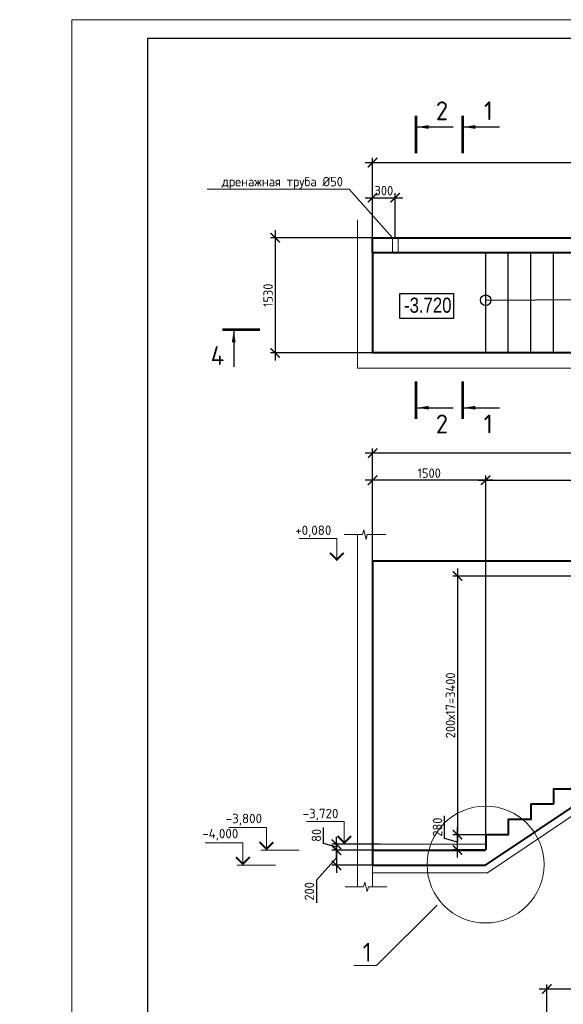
# Model space of a CAD drawing. Header units: millimetres. Extents: x 130535 to 1380046, y -52734 to 121434.
# Tile 51 of 64: x 666980 to 681397, y 8071 to 34210. Entities that reach past the tile are written whole.
import ezdxf
from ezdxf import colors
from ezdxf.entities.mleader import LeaderData, LeaderLine
from ezdxf.math import Vec2, Vec3

# ---------------------------------------------------------------- set-up
doc = ezdxf.new("R2010")
doc.units = ezdxf.units.MM
doc.linetypes.add('DASHED', pattern=[7, 5, -2, 0])
doc.layers.get('DEFPOINTS').update_dxf_attribs({"color": 1, "lineweight": 0})
for name, color, linetype, lineweight in [('РАЗМЕРЫ', 1, 'Continuous', 9), ('Разрез жилая часть$0$Отметки', 1, 'Continuous', 20), ('Символы 0.20', 1, 'Continuous', 20), ('стены монолит', 126, 'Continuous', 40), ('Тонкая', 81, 'Continuous', 20), ('ТОНКИЕ', 7, 'Continuous', 9), ('Штриховая 0.20', 42, 'DASHED', 20)]:
    doc.layers.add(name, color=color, linetype=linetype, lineweight=lineweight)
doc.layers.add('ТОЛСТЫЕ_ОСНОВНЫЕ', color=6, linetype='Continuous')
doc.styles.add('Century Gothic', font='GOTHIC.TTF')
doc.styles.add('GOST-2.304_Type-B', font='GOST Common.ttf')
doc.styles.add('ГОСТ', font='isocpeur.ttf')
doc.dimstyles.new('СПДС', dxfattribs={"dimscale": 100, "dimtxt": 2.5, "dimasz": 2.5, "dimexe": 1.25, "dimexo": 0, "dimtad": 1, "dimdec": 0, "dimtxsty": 'GOST-2.304_Type-B', "dimblk": 'ARCHTICK', "dimcen": 2.5, "dimdle": 2, "dimadec": 0, "dimazin": 2, "dimtfac": 0.75, "dimtdec": 0, "dimtmove": 1, "dimatfit": 3, "dimfxl": 1, "dimtolj": 1, "dimarcsym": 1})

# ---------------------------------------------------------------- blocks, each defined once
blk = doc.blocks.new('*U5')
at = {"layer": 'ТОЛСТЫЕ_ОСНОВНЫЕ', "color": 6}
blk.add_lwpolyline([(20, 5), (589, 5), (589, 415), (20, 415)], close=True, dxfattribs=at)
at = {"layer": 'ТОНКИЕ'}
blk.add_lwpolyline([(0, 0), (594, 0), (594, 420), (0, 420)], close=True, dxfattribs=at)
blk = doc.blocks.new('_None')
blk = doc.blocks.new('_ArchTick')
at = {"color": 0, "linetype": 'ByBlock', "const_width": 0.15}
blk.add_lwpolyline([(-0.5, -0.5), (0.5, 0.5)], dxfattribs=at)
blk = doc.blocks.new('*D280')
at = {"layer": 'DEFPOINTS', "color": 0, "linetype": 'Continuous', "lineweight": 0, "transparency": 16777216}
for p in [(689540, 21985), (689540, 19441), (679340, 12573)]:
    blk.add_point(p, dxfattribs=at)
at = {"layer": 'РАЗМЕРЫ', "color": 0, "linetype": 'Continuous', "lineweight": -2, "transparency": 16777216}
for p, q in [((679140, 21985), (689740, 21985)), ((679340, 12573), (679340, 22110)), ((689540, 19441), (689540, 22110))]:
    blk.add_line(p, q, dxfattribs=at)
at = {"layer": 'РАЗМЕРЫ', "color": 0, "linetype": 'Continuous', "lineweight": -2, "transparency": 16777216, "xscale": 250, "yscale": 250, "zscale": 250, "rotation": 180}
blk.add_blockref('_ArchTick', (679340, 21985), dxfattribs=at)
at = {"layer": 'РАЗМЕРЫ', "color": 0, "linetype": 'Continuous', "lineweight": -2, "transparency": 16777216, "xscale": 250, "yscale": 250, "zscale": 250}
blk.add_blockref('_ArchTick', (689540, 21985), dxfattribs=at)
at = {"layer": 'РАЗМЕРЫ', "color": 0, "linetype": 'Continuous', "lineweight": 0, "transparency": 16777216, "insert": (684440, 22172), "char_height": 250, "width": 550.09, "attachment_point": 5, "style": 'GOST-2.304_Type-B'}
blk.add_mtext('\\A1;300х17=5100', dxfattribs=at)
blk = doc.blocks.new('*D282')
at = {"layer": 'DEFPOINTS', "color": 0, "linetype": 'Continuous', "lineweight": 0, "transparency": 16777216}
for p in [(676339, 22703), (676339, 19841), (689939, 19841)]:
    blk.add_point(p, dxfattribs=at)
at = {"layer": 'РАЗМЕРЫ', "color": 0, "linetype": 'Continuous', "lineweight": -2, "transparency": 16777216}
for p, q in [((676339, 19841), (676339, 22828)), ((689939, 19841), (689939, 22828)), ((690139, 22703), (676139, 22703))]:
    blk.add_line(p, q, dxfattribs=at)
at = {"layer": 'РАЗМЕРЫ', "color": 0, "linetype": 'Continuous', "lineweight": -2, "transparency": 16777216, "xscale": 250, "yscale": 250, "zscale": 250, "rotation": 180}
blk.add_blockref('_ArchTick', (676339, 22703), dxfattribs=at)
at = {"layer": 'РАЗМЕРЫ', "color": 0, "linetype": 'Continuous', "lineweight": -2, "transparency": 16777216, "xscale": 250, "yscale": 250, "zscale": 250}
blk.add_blockref('_ArchTick', (689939, 22703), dxfattribs=at)
at = {"layer": 'РАЗМЕРЫ', "color": 0, "linetype": 'Continuous', "lineweight": 0, "transparency": 16777216, "insert": (683139, 22891), "char_height": 250, "attachment_point": 5, "style": 'GOST-2.304_Type-B'}
blk.add_mtext('\\A1;6800', dxfattribs=at)
blk = doc.blocks.new('*D283')
at = {"layer": 'DEFPOINTS', "color": 0, "linetype": 'Continuous', "lineweight": 0, "transparency": 16777216}
for p in [(676339, 21985), (676339, 19841), (679340, 12573)]:
    blk.add_point(p, dxfattribs=at)
at = {"layer": 'РАЗМЕРЫ', "color": 0, "linetype": 'Continuous', "lineweight": -2, "transparency": 16777216}
for p, q in [((679540, 21985), (676139, 21985)), ((676339, 19841), (676339, 22110)), ((679340, 12573), (679340, 22110))]:
    blk.add_line(p, q, dxfattribs=at)
at = {"layer": 'РАЗМЕРЫ', "color": 0, "linetype": 'Continuous', "lineweight": -2, "transparency": 16777216, "xscale": 250, "yscale": 250, "zscale": 250, "rotation": 180}
blk.add_blockref('_ArchTick', (676339, 21985), dxfattribs=at)
at = {"layer": 'РАЗМЕРЫ', "color": 0, "linetype": 'Continuous', "lineweight": -2, "transparency": 16777216, "xscale": 250, "yscale": 250, "zscale": 250}
blk.add_blockref('_ArchTick', (679340, 21985), dxfattribs=at)
at = {"layer": 'РАЗМЕРЫ', "color": 0, "linetype": 'Continuous', "lineweight": 0, "transparency": 16777216, "insert": (677840, 22172), "char_height": 250, "attachment_point": 5, "style": 'GOST-2.304_Type-B'}
blk.add_mtext('\\A1;1500', dxfattribs=at)
blk = doc.blocks.new('*D284')
at = {"layer": 'DEFPOINTS', "color": 0, "linetype": 'Continuous', "lineweight": 0, "transparency": 16777216}
for p in [(676339, 28422), (673755, 25362), (676339, 25362)]:
    blk.add_point(p, dxfattribs=at)
at = {"layer": 'РАЗМЕРЫ', "color": 0, "linetype": 'Continuous', "lineweight": -2, "transparency": 16777216}
for p, q in [((673755, 28622), (673755, 25162)), ((676339, 28422), (673630, 28422)), ((676339, 25362), (673630, 25362))]:
    blk.add_line(p, q, dxfattribs=at)
at = {"layer": 'РАЗМЕРЫ', "color": 0, "linetype": 'Continuous', "lineweight": -2, "transparency": 16777216, "xscale": 250, "yscale": 250, "zscale": 250}
for p, rotation in [((673755, 28422), 90), ((673755, 25362), 270)]:
    blk.add_blockref('_ArchTick', p, dxfattribs=dict(at, rotation=rotation))
at = {"layer": 'РАЗМЕРЫ', "color": 0, "linetype": 'Continuous', "lineweight": 0, "transparency": 16777216, "insert": (673567, 26892), "char_height": 250, "attachment_point": 5, "rotation": 90, "style": 'GOST-2.304_Type-B'}
blk.add_mtext('\\A1;1530', dxfattribs=at)
blk = doc.blocks.new('*D285')
at = {"layer": 'DEFPOINTS', "color": 0, "linetype": 'Continuous', "lineweight": 0, "transparency": 16777216}
for p in [(689939, 30416), (689939, 28422), (676339, 28222)]:
    blk.add_point(p, dxfattribs=at)
at = {"layer": 'РАЗМЕРЫ', "color": 0, "linetype": 'Continuous', "lineweight": -2, "transparency": 16777216}
for p, q in [((676139, 30416), (690139, 30416)), ((676339, 28222), (676339, 30541)), ((689939, 28422), (689939, 30541))]:
    blk.add_line(p, q, dxfattribs=at)
at = {"layer": 'РАЗМЕРЫ', "color": 0, "linetype": 'Continuous', "lineweight": -2, "transparency": 16777216, "xscale": 250, "yscale": 250, "zscale": 250, "rotation": 180}
blk.add_blockref('_ArchTick', (676339, 30416), dxfattribs=at)
at = {"layer": 'РАЗМЕРЫ', "color": 0, "linetype": 'Continuous', "lineweight": -2, "transparency": 16777216, "xscale": 250, "yscale": 250, "zscale": 250}
blk.add_blockref('_ArchTick', (689939, 30416), dxfattribs=at)
at = {"layer": 'РАЗМЕРЫ', "color": 0, "linetype": 'Continuous', "lineweight": 0, "transparency": 16777216, "insert": (683139, 30604), "char_height": 250, "attachment_point": 5, "style": 'GOST-2.304_Type-B'}
blk.add_mtext('\\A1;6800', dxfattribs=at)
blk = doc.blocks.new('*D301')
at = {"layer": 'DEFPOINTS', "color": 0, "linetype": 'Continuous', "lineweight": 0, "transparency": 16777216}
for p in [(676939, 29483), (676339, 28422), (676939, 28422)]:
    blk.add_point(p, dxfattribs=at)
at = {"layer": 'РАЗМЕРЫ', "color": 0, "linetype": 'Continuous', "lineweight": -2, "transparency": 16777216}
for p, q in [((676339, 28422), (676339, 29608)), ((676939, 28422), (676939, 29608)), ((676139, 29483), (677139, 29483))]:
    blk.add_line(p, q, dxfattribs=at)
at = {"layer": 'РАЗМЕРЫ', "color": 0, "linetype": 'Continuous', "lineweight": -2, "transparency": 16777216, "xscale": 250, "yscale": 250, "zscale": 250, "rotation": 180}
blk.add_blockref('_ArchTick', (676339, 29483), dxfattribs=at)
at = {"layer": 'РАЗМЕРЫ', "color": 0, "linetype": 'Continuous', "lineweight": -2, "transparency": 16777216, "xscale": 250, "yscale": 250, "zscale": 250}
blk.add_blockref('_ArchTick', (676939, 29483), dxfattribs=at)
at = {"layer": 'РАЗМЕРЫ', "color": 0, "linetype": 'Continuous', "lineweight": 0, "transparency": 16777216, "insert": (676639, 29671), "char_height": 250, "attachment_point": 5, "style": 'GOST-2.304_Type-B'}
blk.add_mtext('\\A1;300', dxfattribs=at)
blk = doc.blocks.new('*D277')
at = {"layer": 'DEFPOINTS', "color": 0, "linetype": 'Continuous', "lineweight": 0, "transparency": 16777216}
for p in [(680961, 8476), (680961, 6294), (688611, 6294)]:
    blk.add_point(p, dxfattribs=at)
at = {"layer": 'РАЗМЕРЫ', "color": 0, "linetype": 'Continuous', "lineweight": -2, "transparency": 16777216}
for p, q in [((688811, 8476), (680761, 8476)), ((680961, 6294), (680961, 8601)), ((688611, 6294), (688611, 8601))]:
    blk.add_line(p, q, dxfattribs=at)
at = {"layer": 'РАЗМЕРЫ', "color": 0, "linetype": 'Continuous', "lineweight": -2, "transparency": 16777216, "xscale": 250, "yscale": 250, "zscale": 250, "rotation": 180}
blk.add_blockref('_ArchTick', (680961, 8476), dxfattribs=at)
at = {"layer": 'РАЗМЕРЫ', "color": 0, "linetype": 'Continuous', "lineweight": -2, "transparency": 16777216, "xscale": 250, "yscale": 250, "zscale": 250}
blk.add_blockref('_ArchTick', (688611, 8476), dxfattribs=at)
at = {"layer": 'РАЗМЕРЫ', "color": 0, "linetype": 'Continuous', "lineweight": 0, "transparency": 16777216, "insert": (684786, 8663), "char_height": 250, "attachment_point": 5, "style": 'GOST-2.304_Type-B'}
blk.add_mtext('\\A1;1530', dxfattribs=at)
blk = doc.blocks.new('*D509')
at = {"layer": 'DEFPOINTS', "color": 0, "linetype": 'Continuous', "lineweight": 0, "transparency": 16777216}
for p in [(677936, 12161, -700), (675381, 11761), (677936, 11761, -1050)]:
    blk.add_point(p, dxfattribs=at)
at = {"layer": 'РАЗМЕРЫ', "color": 0, "linetype": 'Continuous', "lineweight": -2, "transparency": 16777216}
for p, q in [((675381, 12361), (675381, 11561)), ((677936, 12161), (675256, 12161)), ((675381, 11961), (674850, 11369)), ((677936, 11761), (675256, 11761)), ((674850, 11369), (674850, 10769))]:
    blk.add_line(p, q, dxfattribs=at)
at = {"layer": 'РАЗМЕРЫ', "color": 0, "linetype": 'Continuous', "lineweight": -2, "transparency": 16777216, "xscale": 250, "yscale": 250, "zscale": 250}
for p, rotation in [((675381, 12161), 90), ((675381, 11761), 270)]:
    blk.add_blockref('_ArchTick', p, dxfattribs=dict(at, rotation=rotation))
at = {"layer": 'РАЗМЕРЫ', "color": 0, "linetype": 'Continuous', "lineweight": 0, "transparency": 16777216, "insert": (674663, 11069), "char_height": 250, "attachment_point": 5, "rotation": 90, "style": 'GOST-2.304_Type-B'}
blk.add_mtext('\\A1;200', dxfattribs=at)
blk = doc.blocks.new('*D510')
at = {"layer": 'DEFPOINTS', "color": 0, "linetype": 'Continuous', "lineweight": 0, "transparency": 16777216}
for p in [(689939, 19441), (678592, 12573), (679340, 12573)]:
    blk.add_point(p, dxfattribs=at)
at = {"layer": 'РАЗМЕРЫ', "color": 0, "linetype": 'Continuous', "lineweight": -2, "transparency": 16777216}
for p, q in [((678592, 19641), (678592, 12373)), ((689939, 19441), (678467, 19441)), ((679340, 12573), (678467, 12573))]:
    blk.add_line(p, q, dxfattribs=at)
at = {"layer": 'РАЗМЕРЫ', "color": 0, "linetype": 'Continuous', "lineweight": -2, "transparency": 16777216, "xscale": 250, "yscale": 250, "zscale": 250}
for p, rotation in [((678592, 19441), 90), ((678592, 12573), 270)]:
    blk.add_blockref('_ArchTick', p, dxfattribs=dict(at, rotation=rotation))
at = {"layer": 'РАЗМЕРЫ', "color": 0, "linetype": 'Continuous', "lineweight": 0, "transparency": 16777216, "insert": (678405, 16007), "char_height": 250, "attachment_point": 5, "rotation": 90, "style": 'GOST-2.304_Type-B'}
blk.add_mtext('\\A1;200х17=3400', dxfattribs=at)
blk = doc.blocks.new('*D511')
at = {"layer": 'DEFPOINTS', "color": 0, "linetype": 'Continuous', "lineweight": 0, "transparency": 16777216}
for p in [(678592, 12573), (679340, 12573), (679340, 12169)]:
    blk.add_point(p, dxfattribs=at)
at = {"layer": 'РАЗМЕРЫ', "color": 0, "linetype": 'Continuous', "lineweight": -2, "transparency": 16777216}
for p, q in [((678248, 12474), (678248, 13074)), ((679340, 12573), (678467, 12573)), ((678592, 11969), (678592, 12773)), ((678592, 12371), (678248, 12474)), ((679340, 12169), (678467, 12169))]:
    blk.add_line(p, q, dxfattribs=at)
at = {"layer": 'РАЗМЕРЫ', "color": 0, "linetype": 'Continuous', "lineweight": -2, "transparency": 16777216, "xscale": 250, "yscale": 250, "zscale": 250}
for p, rotation in [((678592, 12573), 90), ((678592, 12169), 270)]:
    blk.add_blockref('_ArchTick', p, dxfattribs=dict(at, rotation=rotation))
at = {"layer": 'РАЗМЕРЫ', "color": 0, "linetype": 'Continuous', "lineweight": 0, "transparency": 16777216, "insert": (678061, 12774), "char_height": 250, "attachment_point": 5, "rotation": 90, "style": 'GOST-2.304_Type-B'}
blk.add_mtext('\\A1;280', dxfattribs=at)
blk = doc.blocks.new('*D512')
at = {"layer": 'DEFPOINTS', "color": 0, "linetype": 'Continuous', "lineweight": 0, "transparency": 16777216}
for p in [(675381, 12321), (676537, 12321, -7149), (676537, 12161, -3225)]:
    blk.add_point(p, dxfattribs=at)
at = {"layer": 'РАЗМЕРЫ', "color": 0, "linetype": 'Continuous', "lineweight": -2, "transparency": 16777216}
for p, q in [((675038, 12344), (675038, 12769)), ((675381, 12241), (675038, 12344)), ((676537, 12321), (675256, 12321)), ((675381, 11961), (675381, 12521)), ((676537, 12161), (675256, 12161))]:
    blk.add_line(p, q, dxfattribs=at)
at = {"layer": 'РАЗМЕРЫ', "color": 0, "linetype": 'Continuous', "lineweight": -2, "transparency": 16777216, "xscale": 250, "yscale": 250, "zscale": 250}
for p, rotation in [((675381, 12321), 90), ((675381, 12161), 270)]:
    blk.add_blockref('_ArchTick', p, dxfattribs=dict(at, rotation=rotation))
at = {"layer": 'РАЗМЕРЫ', "color": 0, "linetype": 'Continuous', "lineweight": 0, "transparency": 16777216, "insert": (674850, 12556), "char_height": 250, "attachment_point": 5, "rotation": 90, "style": 'GOST-2.304_Type-B'}
blk.add_mtext('\\A1;80', dxfattribs=at)

msp = doc.modelspace()

# ---------------------------------------------------------------- linework, layer by layer
at = {"linetype": 'Continuous', "lineweight": 25, "transparency": 33554687}
for p, q in [((679339.5, 25361.7, -700), (679339.5, 28021.7)), ((679939.5, 25361.7, -700), (679939.5, 28021.7)), ((680539.5, 25361.7, -700), (680539.5, 28021.7, 0)), ((681139.5, 25361.7, -700), (681139.5, 28021.7, 0)), ((679339.5, 26761.7), (689539.5, 26824.4, -273.9)), ((689939.5, 25361.7, -700), (679339.5, 25361.7, -700))]:
    msp.add_line(p, q, dxfattribs=at)
msp.add_lwpolyline([(678488.1, 26278.6), (677065.7, 26278.6), (677065.7, 26945.3), (678488.1, 26945.3), (678488.1, 26278.6)], dxfattribs=at)
msp.add_circle((679339.5, 26761.7), 140, dxfattribs=at)
at = {"layer": 'РАЗМЕРЫ', "linetype": 'Continuous', "lineweight": 0}
for p, q in [((675939.5, 24961.7, -700), (675939.5, 28896.8)), ((676339.5, 25361.7), (676339.5, 28896.8)), ((692738.2, 25361.7, -700), (673765.4, 25361.7, -700)), ((692738.2, 24961.7, -700), (675939.5, 24961.7, -700)), ((675934.9, 20539.1, 700), (675934.9, 11192.8)), ((676334.9, 20539.1), (676334.9, 11192.8, -700)), ((679335, 12320.8, -700), (676537.1, 12320.8, -7150))]:
    msp.add_line(p, q, dxfattribs=at)
msp.add_circle((679334.9, 11780.8, -700), 1551.3, dxfattribs=at)
at = {"layer": 'Символы 0.20', "color": 1, "linetype": 'Continuous', "lineweight": 20, "ltscale": 100}
for p, q in [((675392, 20440.8), (674392, 20440.8)), ((675589.7, 12920.8, -7150), (674589.7, 12920.8, -7150)), ((673524.1, 12760.8, -7850), (672524.1, 12760.8, -7850)), ((672900.3, 12360.8, -7150), (671900.3, 12360.8, -7150)), ((674390.2, 12160.8, -7850), (673524.1, 12160.8, -7850)), ((673766.4, 11760.8, -7150), (672900.3, 11760.8, -7150))]:
    msp.add_line(p, q, dxfattribs=at)
at = {"layer": 'Символы 0.20', "color": 1, "linetype": 'Continuous', "lineweight": 20, "ltscale": 10000}
for p, q in [((673374.1, 12160.8, -7850), (673674.1, 12160.8, -7850)), ((672750.3, 11760.8, -7150), (673050.3, 11760.8, -7150))]:
    msp.add_line(p, q, dxfattribs=at)
msp.add_lwpolyline([(675392, 19840.8), (675392, 20440.8)], dxfattribs=at)
at = {"layer": 'Символы 0.20', "color": 1, "linetype": 'Continuous', "lineweight": 20, "ltscale": 10000, "const_width": 50}
msp.add_lwpolyline([(675574.3, 20058.5), (675392, 19876.2), (675209.7, 20058.5)], dxfattribs=at)
at = {"layer": 'Символы 0.20', "color": 1, "linetype": 'Continuous', "lineweight": 20, "ltscale": 10000}
for points, elevation in [([(675589.7, 12320.8), (675589.7, 12920.8)], -7150), ([(673524.1, 12160.8), (673524.1, 12760.8)], -7850), ([(672900.3, 11760.8), (672900.3, 12360.8)], -7150)]:
    msp.add_lwpolyline(points, dxfattribs=dict(at, elevation=elevation))
at = {"layer": 'Символы 0.20', "color": 1, "linetype": 'Continuous', "lineweight": 20, "ltscale": 10000, "const_width": 50}
for points, elevation in [([(675772, 12538.5), (675589.7, 12356.2), (675407.4, 12538.5)], -7150), ([(673706.4, 12378.5), (673524.1, 12196.2), (673341.8, 12378.5)], -7850), ([(673082.7, 11978.5), (672900.3, 11796.2), (672718, 11978.5)], -7150)]:
    msp.add_lwpolyline(points, dxfattribs=dict(at, elevation=elevation))
at = {"layer": 'стены монолит', "ltscale": 100}
for p, q in [((676339.5, 28021.7, -700), (676339.5, 25361.7)), ((676339.5, 19840.8), (676334.9, 11760.8, -700)), ((676339.5, 19840.8), (689939.5, 19840.8)), ((679334.9, 11760.8, -700), (690139.6, 19040.8)), ((676334.9, 12160.8), (679335, 12160.8, -700)), ((676334.9, 11760.8, -700), (679334.9, 11760.8, -700))]:
    msp.add_line(p, q, dxfattribs=at)
at = {"layer": 'стены монолит', "color": 0, "lineweight": 18, "ltscale": 100}
for p, q in [((679388.5, 11560.8, -700), (690201.4, 18840.8)), ((676334.9, 11560.8, -700), (679388.5, 11560.8, -700))]:
    msp.add_line(p, q, dxfattribs=at)
at = {"layer": 'стены монолит', "ltscale": 100}
msp.add_lwpolyline([(676339.5, 28421.7), (689939.5, 28421.7), (689939.5, 28021.7), (676339.5, 28021.7)], close=True, dxfattribs=at)
for points in [[(689939.5, 28021.7), (692339.5, 28021.7), (692339.5, 25361.7), (676339.5, 25361.7)], [(682939.6, 14592.8), (682339.6, 14592.8), (682339.6, 14188.8), (681739.6, 14188.8), (681739.6, 13784.8), (681139.6, 13784.8), (681139.6, 13380.8)], [(681139.6, 13380.8), (680539.6, 13380.8), (680539.6, 12976.8), (679939.6, 12976.8), (679939.6, 12572.8), (679339.6, 12572.8), (679339.6, 12168.8)]]:
    msp.add_lwpolyline(points, dxfattribs=at)
at = {"layer": 'Тонкая', "elevation": 700}
msp.add_lwpolyline([(675584.1, 20539.1), (675659.1, 20539.1), (676073.8, 20539.1), (676105.1, 20664.1), (676167.6, 20414.1), (676198.8, 20539.1), (676613.6, 20539.1), (676688.6, 20539.1)], dxfattribs=at)
at = {"layer": 'Тонкая'}
msp.add_lwpolyline([(675612.8, 11192.8), (675687.8, 11192.8), (676102.6, 11192.8), (676133.8, 11317.8), (676196.3, 11067.8), (676227.6, 11192.8), (676642.3, 11192.8), (676717.3, 11192.8)], dxfattribs=at)
at = {"layer": 'ТОНКИЕ', "linetype": 'Continuous', "lineweight": 25, "ltscale": 200}
for p, q in [((677529.7, 31361.3), (678479.7, 31361.3)), ((678759.8, 31361.3), (679709.8, 31361.3)), ((672656.1, 25943.3), (672656.1, 24993.3)), ((677529.7, 23908.3), (678479.7, 23908.3)), ((678759.8, 23908.3), (679709.8, 23908.3))]:
    msp.add_line(p, q, dxfattribs=at)
at = {"layer": 'ТОНКИЕ', "linetype": 'Continuous', "lineweight": 25, "ltscale": 200, "const_width": 70}
for points in [[(677494.7, 31661.3), (677494.7, 30661.3)], [(678724.8, 31661.3), (678724.8, 30661.3)], [(672356.1, 25978.3), (673356.1, 25978.3)], [(677494.7, 23608.3), (677494.7, 24608.3)], [(678724.8, 23608.3), (678724.8, 24608.3)]]:
    msp.add_lwpolyline(points, dxfattribs=at)
at = {"layer": 'ТОНКИЕ', "linetype": 'Continuous', "lineweight": 25, "ltscale": 200}
for points in [[(677529.7, 31361.3), (677830.1, 31411.6), (677830.1, 31311)], [(678759.8, 31361.3), (679060.3, 31411.6), (679060.3, 31311)], [(672656.1, 25943.3), (672706.4, 25642.8), (672605.9, 25642.8)], [(677529.7, 23908.3), (677830.1, 23958.6), (677830.1, 23858.1)], [(678759.8, 23908.3), (679060.3, 23958.6), (679060.3, 23858.1)]]:
    msp.add_solid(points, dxfattribs=at)
at = {"layer": 'Штриховая 0.20'}
msp.add_lwpolyline([(677014.5, 28421.7), (677014.5, 28021.7), (676864.5, 28021.7), (676864.5, 28421.7)], close=True, dxfattribs=at)

# ---------------------------------------------------------------- block references
at = {"xscale": 100, "yscale": 100, "zscale": 100}
msp.add_blockref('*U5', (668365, -7790.1), dxfattribs=at)
msp.add_blockref('*U5', (668365, -7790.1), dxfattribs=at)

# ---------------------------------------------------------------- texts
at = {"linetype": 'Continuous', "lineweight": 25, "transparency": 33554687, "insert": (678432.6, 26425.3), "char_height": 400, "width": 1478.138, "attachment_point": 9, "style": 'Century Gothic'}
msp.add_mtext('{\\W0.83;-3.720}', dxfattribs=at)
at = {"layer": 'Разрез жилая часть$0$Отметки', "linetype": 'Continuous', "lineweight": 25, "ltscale": 100, "style": 'ГОСТ'}
for s, p in [('+0,080', (674287, 20530.8)), ('-3,800', (672444.1, 12878.3, -7850)), ('-3,720', (674484.7, 13010.8, -7150)), ('-4,000', (671820.3, 12478.3, -7150))]:
    msp.add_text(s, height=250, dxfattribs=at).set_placement(p)
at = {"layer": 'ТОНКИЕ', "linetype": 'Continuous', "lineweight": 0, "char_height": 500, "attachment_point": 5, "style": 'GOST-2.304_Type-B'}
for s, insert in [('2', (678179.7, 31791.3)), ('1', (679409.8, 31791.3)), ('4', (672226.1, 25293.3)), ('2', (678179.7, 23478.3)), ('1', (679409.8, 23478.3))]:
    msp.add_mtext_dynamic_manual_height_columns(s, width=723.88, gutter_width=25, heights=[0], dxfattribs=dict(at, insert=insert))

# ---------------------------------------------------------------- dimensions: what is measured, and where the dimension line sits
at = {"layer": 'РАЗМЕРЫ', "linetype": 'Continuous', "lineweight": 0}
for base, p1, p2, angle, picture, middle in [((689939.5, 30416.4), (676339.5, 28221.7), (689939.5, 28421.7), 180, '*D285', (683139.5, 30603.9)), ((676939.5, 29483.3), (676339.5, 28421.7), (676939.5, 28421.7), 180, '*D301', (676639.5, 29670.8)), ((673754.7, 25361.7), (676339.5, 28421.7), (676339.5, 25361.7), 90, '*D284', (673567.2, 26891.7)), ((675381.3, 12320.8), (676537.1, 12160.8, -3225), (676537.5, 12320.8, -7149.3), 90, '*D512', (674850.1, 12406.4))]:
    dim = msp.add_linear_dim(base=base, p1=p1, p2=p2, angle=angle, dimstyle='СПДС', override={"dimlfac": 0.5}, dxfattribs=at)
    dim.commit()
    dim.dimension.update_dxf_attribs({"geometry": picture, "text_midpoint": middle})
for base, p1, picture, middle in [((676339.5, 22703.3), (689939.5, 19840.8), '*D282', (683139.5, 22890.8)), ((676339.5, 21984.5), (679339.6, 12572.8), '*D283', (677839.5, 22172))]:
    dim = msp.add_linear_dim(base=base, p1=p1, p2=(676339.5, 19840.8), dimstyle='СПДС', override={"dimlfac": 0.5, "dimrnd": 5}, dxfattribs=at)
    dim.commit()
    dim.dimension.update_dxf_attribs({"geometry": picture, "text_midpoint": middle})
dim = msp.add_linear_dim(base=(689539.6, 21984.5), p1=(679339.6, 12572.8), p2=(689539.6, 19440.8), text='300х17=<>', dimstyle='СПДС', override={"dimlfac": 0.5, "dimrnd": 5}, dxfattribs=at)
dim.commit()
dim.dimension.update_dxf_attribs({"geometry": '*D280', "text_midpoint": (684439.6, 22172)})
for p1, text, picture, middle in [((689939.5, 19440.8), '200х17=3400', '*D510', (678404.5, 16006.8)), ((679339.6, 12168.8), '280', '*D511', (678060.8, 12536.4))]:
    dim = msp.add_linear_dim(base=(678592, 12572.8), p1=p1, p2=(679339.6, 12572.8), angle=90, text=text, dimstyle='СПДС', override={"dimlfac": 0.5}, dxfattribs=at)
    dim.commit()
    dim.dimension.update_dxf_attribs({"geometry": picture, "text_midpoint": middle})
dim = msp.add_linear_dim(base=(675381.3, 11760.8, -3225), p1=(677936.1, 12160.8, -3925), p2=(677936, 11760.8, -4275), angle=90, dimstyle='СПДС', override={"dimlfac": 0.5}, dxfattribs=at)
dim.commit()
dim.dimension.update_dxf_attribs({"geometry": '*D509', "text_midpoint": (674850.1, 11306.9, -3225), "dimtype": 160})
at = {"layer": 'РАЗМЕРЫ', "color": 3, "linetype": 'Continuous', "lineweight": 0}
dim = msp.add_linear_dim(base=(680961.5, 8475.8), p1=(688611.5, 6294), p2=(680961.5, 6294), dimstyle='СПДС', override={"dimlfac": 0.2}, dxfattribs=at)
dim.commit()
dim.dimension.update_dxf_attribs({"geometry": '*D277', "text_midpoint": (684786.5, 8663.3)})

# ---------------------------------------------------------------- leaders
at = {"layer": 'Символы 0.20'}
ml = msp.add_multileader_mtext('Standard', dxfattribs=at)
ml.set_content('дренажная труба %%C50', color=256, style='GOST-2.304_Type-B')
ml.set_leader_properties(color=256, linetype='ByLayer', lineweight=-1)
ml.set_arrow_properties(name='NONE')
ml.build(insert=Vec2(0, 0))
ml.multileader.update_dxf_attribs({"text_left_attachment_type": 6, "text_right_attachment_type": 6, "dogleg_length": 1, "arrow_head_size": 18, "scale": 20})
ctx = ml.context
ctx.base_point, ctx.scale, ctx.char_height, ctx.arrow_head_size, ctx.landing_gap_size, ctx.plane_origin = Vec3(672275.4, 29710.7), 20, 250, 18, 9, Vec3(680063.5, 23441)
ctx.left_attachment, ctx.right_attachment, ctx.text_align_type = 6, 6, 1
notes = []
notes.append((ctx, [(1, (1, 1, 0), (675715.6, 29710.7), (-1, 0), 101, [(0, [(676864.5, 28421.7)], 0, [])])]))
ctx.mtext.insert, ctx.mtext.alignment, ctx.mtext.flow_direction = Vec3(673945.1, 30035.7), 2, 5
at = {"layer": 'Символы 0.20', "ltscale": 100}
ml = msp.add_multileader_mtext('Standard', dxfattribs=at)
ml.set_content('Труба Тр\\Pниз трубы на 50 мм выше верха плиты', color=256, style='ГОСТ')
ml.set_leader_properties(color=256, linetype='ByLayer', lineweight=-1)
ml.set_arrow_properties(name='NONE')
ml.build(insert=Vec2(0, 0))
ml.multileader.update_dxf_attribs({"text_left_attachment_type": 6, "text_right_attachment_type": 6, "dogleg_length": 2.5, "arrow_head_size": 45, "scale": 100})
ctx = ml.context
ctx.base_point, ctx.scale, ctx.char_height, ctx.arrow_head_size, ctx.landing_gap_size, ctx.plane_origin = Vec3(569521.5, 12390.6), 100, 300, 45, 22.5, Vec3(579228, 9080.1)
ctx.left_attachment, ctx.right_attachment = 6, 6
notes.append((ctx, [(0, (1, 1, 0), (569271.5, 12390.6), (1, 0), 250, [(0, [(569736.8, 10495.1)], 0, [])])]))
ctx.mtext.insert, ctx.mtext.width, ctx.mtext.flow_direction = Vec3(569544, 12780.6), 3780.751, 5
ml = msp.add_multileader_mtext('Standard', dxfattribs=at)
ml.set_content('Труба Тр\\Pниз трубы на 50 мм выше верха плиты', color=256, style='ГОСТ')
ml.set_leader_properties(color=256, linetype='ByLayer', lineweight=-1)
ml.set_arrow_properties(name='NONE')
ml.build(insert=Vec2(0, 0))
ml.multileader.update_dxf_attribs({"text_left_attachment_type": 6, "text_right_attachment_type": 6, "dogleg_length": 2.5, "arrow_head_size": 45, "scale": 100})
ctx = ml.context
ctx.base_point, ctx.scale, ctx.char_height, ctx.arrow_head_size, ctx.landing_gap_size, ctx.plane_origin = Vec3(633182.2, 12390.6), 100, 300, 45, 22.5, Vec3(642888.8, 9080.1)
ctx.left_attachment, ctx.right_attachment = 6, 6
notes.append((ctx, [(0, (1, 1, 0), (632932.2, 12390.6), (1, 0), 250, [(0, [(633397.6, 10495.1)], 0, [])])]))
ctx.mtext.insert, ctx.mtext.width, ctx.mtext.flow_direction = Vec3(633204.7, 12780.6), 3780.751, 5
ml = msp.add_multileader_mtext('Standard', dxfattribs=at)
ml.set_content('Труба Тр\\Pниз трубы на 50 мм выше верха плиты', color=256, style='ГОСТ')
ml.set_leader_properties(color=256, linetype='ByLayer', lineweight=-1)
ml.set_arrow_properties(name='NONE')
ml.build(insert=Vec2(0, 0))
ml.multileader.update_dxf_attribs({"text_left_attachment_type": 6, "text_right_attachment_type": 6, "dogleg_length": 2.5, "arrow_head_size": 45, "scale": 100})
ctx = ml.context
ctx.base_point, ctx.scale, ctx.char_height, ctx.arrow_head_size, ctx.landing_gap_size, ctx.plane_origin = Vec3(501440.4, 12197.9), 100, 300, 45, 22.5, Vec3(511146.9, 8887.5)
ctx.left_attachment, ctx.right_attachment = 6, 6
notes.append((ctx, [(1, (1, 1, 0), (505500.4, 12197.9), (-1, 0), 250, [(0, [(506139.9, 10557.6)], 0, [])])]))
ctx.mtext.insert, ctx.mtext.width, ctx.mtext.flow_direction = Vec3(501462.9, 12587.9), 3780.751, 5
at = {"layer": 'Символы 0.20'}
ml = msp.add_multileader_mtext('Standard', dxfattribs=at)
ml.set_content('1', color=256, style='GOST-2.304_Type-B')
ml.set_leader_properties(color=256, linetype='ByLayer', lineweight=-1)
ml.set_arrow_properties(name='NONE')
ml.build(insert=Vec2(0, 0))
ml.multileader.update_dxf_attribs({"text_left_attachment_type": 6, "text_right_attachment_type": 6, "dogleg_length": 1, "arrow_head_size": 36, "scale": 20})
ctx = ml.context
ctx.base_point, ctx.scale, ctx.char_height, ctx.arrow_head_size, ctx.landing_gap_size, ctx.plane_origin = Vec3(676057.4, 9103.2, 700), 20, 500, 36, 18, Vec3(684361.1, 12554.1, 700)
ctx.left_attachment, ctx.right_attachment = 6, 6
notes.append((ctx, [(0, (1, 1, 0), (676443.4, 9103.2, 700), (-1, 0), 200, [(0, [(678055.3, 10706.7, 700)], 0, [])])]))
ctx.mtext.insert, ctx.mtext.flow_direction = Vec3(676075.4, 9703.2, 700), 5
at = {"layer": 'Символы 0.20', "ltscale": 100}
ml = msp.add_multileader_mtext('Standard', dxfattribs=at)
ml.set_content('Труба Тр\\Pниз трубы в уровне верха плиты', color=256, style='ГОСТ')
ml.set_leader_properties(color=256, linetype='ByLayer', lineweight=-1)
ml.set_arrow_properties(name='NONE')
ml.build(insert=Vec2(0, 0))
ml.multileader.update_dxf_attribs({"text_left_attachment_type": 6, "text_right_attachment_type": 6, "dogleg_length": 2.5, "arrow_head_size": 45, "scale": 100})
ctx = ml.context
ctx.base_point, ctx.scale, ctx.char_height, ctx.arrow_head_size, ctx.landing_gap_size, ctx.plane_origin = Vec3(439775.3, 9734), 100, 300, 45, 22.5, Vec3(433878.8, 6423.5)
ctx.left_attachment, ctx.right_attachment = 6, 6
notes.append((ctx, [(1, (1, 1, 0), (439525.3, 9734), (1, 0), 250, [(0, [(438885.9, 8093.7)], 0, [])])]))
ctx.mtext.insert, ctx.mtext.width, ctx.mtext.flow_direction = Vec3(439797.8, 10124), 6576.024, 5
ml = msp.add_multileader_mtext('Standard', dxfattribs=at)
ml.set_content('Труба Тр\\Pниз трубы в уровне верха плиты', color=256, style='ГОСТ')
ml.set_leader_properties(color=256, linetype='ByLayer', lineweight=-1)
ml.set_arrow_properties(name='NONE')
ml.build(insert=Vec2(0, 0))
ml.multileader.update_dxf_attribs({"text_left_attachment_type": 6, "text_right_attachment_type": 6, "dogleg_length": 2.5, "arrow_head_size": 45, "scale": 100})
ctx = ml.context
ctx.base_point, ctx.scale, ctx.char_height, ctx.arrow_head_size, ctx.landing_gap_size, ctx.plane_origin = Vec3(374236, 9404.1), 100, 300, 45, 22.5, Vec3(368339.5, 6093.6)
ctx.left_attachment, ctx.right_attachment = 6, 6
notes.append((ctx, [(1, (1, 1, 0), (373986, 9404.1), (1, 0), 250, [(0, [(373346.6, 7763.7)], 0, [])])]))
ctx.mtext.insert, ctx.mtext.width, ctx.mtext.flow_direction = Vec3(374258.5, 9794.1), 6442.783, 5
ml = msp.add_multileader_mtext('Standard', dxfattribs=at)
ml.set_content('Щебень фр.20-40', color=256, style='ГОСТ')
ml.set_leader_properties(color=256, linetype='ByLayer', lineweight=-1)
ml.set_arrow_properties(name='NONE')
ml.build(insert=Vec2(0, 0))
ml.multileader.update_dxf_attribs({"text_left_attachment_type": 6, "text_right_attachment_type": 6, "dogleg_length": 2.5, "arrow_head_size": 45, "scale": 100})
ctx = ml.context
ctx.base_point, ctx.scale, ctx.char_height, ctx.arrow_head_size, ctx.landing_gap_size, ctx.plane_origin = Vec3(499616, 8365.1), 100, 300, 45, 22.5, Vec3(507147.5, 5054.7)
ctx.left_attachment, ctx.right_attachment = 6, 6
notes.append((ctx, [(1, (1, 1, 0), (501501, 8365.1), (-1, 0), 250, [(0, [(503252, 9791.6)], 0, [])])]))
ctx.mtext.insert, ctx.mtext.width, ctx.mtext.flow_direction = Vec3(499638.5, 8755.1), 2129.129, 5
ml = msp.add_multileader_mtext('Standard', dxfattribs=at)
ml.set_content('Щебень фр.20-40', color=256, style='ГОСТ')
ml.set_leader_properties(color=256, linetype='ByLayer', lineweight=-1)
ml.set_arrow_properties(name='NONE')
ml.build(insert=Vec2(0, 0))
ml.multileader.update_dxf_attribs({"text_left_attachment_type": 6, "text_right_attachment_type": 6, "dogleg_length": 2.5, "arrow_head_size": 45, "scale": 100})
ctx = ml.context
ctx.base_point, ctx.scale, ctx.char_height, ctx.arrow_head_size, ctx.landing_gap_size, ctx.plane_origin = Vec3(573727.1, 8341.3), 100, 300, 45, 22.5, Vec3(567830.5, 5030.9)
ctx.left_attachment, ctx.right_attachment = 6, 6
notes.append((ctx, [(1, (1, 1, 0), (573477.1, 8341.3), (1, 0), 250, [(0, [(571726, 9767.8)], 0, [])])]))
ctx.mtext.insert, ctx.mtext.width, ctx.mtext.flow_direction = Vec3(573749.6, 8731.3), 2129.129, 5
ml = msp.add_multileader_mtext('Standard', dxfattribs=at)
ml.set_content('Щебень фр.20-40', color=256, style='ГОСТ')
ml.set_leader_properties(color=256, linetype='ByLayer', lineweight=-1)
ml.set_arrow_properties(name='NONE')
ml.build(insert=Vec2(0, 0))
ml.multileader.update_dxf_attribs({"text_left_attachment_type": 6, "text_right_attachment_type": 6, "dogleg_length": 2.5, "arrow_head_size": 45, "scale": 100})
ctx = ml.context
ctx.base_point, ctx.scale, ctx.char_height, ctx.arrow_head_size, ctx.landing_gap_size, ctx.plane_origin = Vec3(637387.8, 8341.3), 100, 300, 45, 22.5, Vec3(631491.3, 5030.9)
ctx.left_attachment, ctx.right_attachment = 6, 6
notes.append((ctx, [(1, (1, 1, 0), (637137.8, 8341.3), (1, 0), 250, [(0, [(635386.8, 9767.8)], 0, [])])]))
ctx.mtext.insert, ctx.mtext.width, ctx.mtext.flow_direction = Vec3(637410.3, 8731.3), 2129.129, 5
for ctx, leaders in notes:
    for number, flags, end, landing, length, lines in leaders:
        leader = LeaderData()
        leader.index, (leader.has_last_leader_line, leader.has_dogleg_vector, leader.attachment_direction) = number, flags
        leader.last_leader_point, leader.dogleg_vector, leader.dogleg_length = Vec3(end), Vec3(landing), length
        for number, points, colour, breaks in lines:
            line = LeaderLine()
            line.index, line.vertices, line.color, line.breaks = number, Vec3.list(points), colors.encode_raw_color(colour), breaks
            leader.lines.append(line)
        ctx.leaders.append(leader)

doc.saveas('drawing.dxf')
